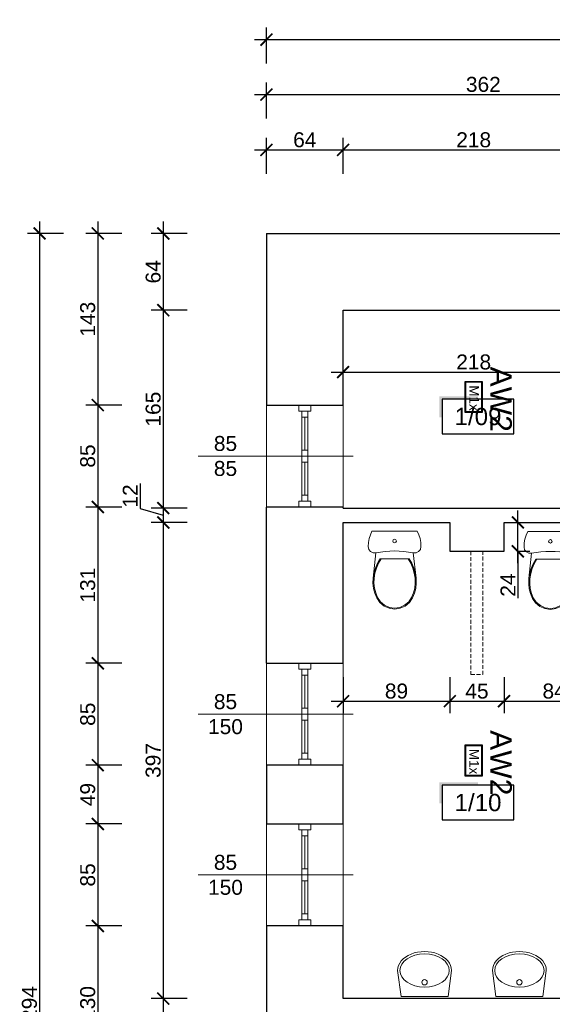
# Model space of a CAD drawing. Header units: millimetres. Extents: x 2709036 to 2756280, y 168165 to 192362.
# Tile 118 of 192: x 2718907 to 2719352, y 191352 to 192173. Entities that reach past the tile are written whole.
import ezdxf
from ezdxf.enums import TextEntityAlignment as Align

# ---------------------------------------------------------------- set-up
doc = ezdxf.new("R2010")
doc.units = ezdxf.units.MM
doc.header["$MEASUREMENT"] = 0
doc.set_wipeout_variables(frame=1)
doc.linetypes.add('HIDDEN2', pattern=[4.7625, 3.175, -1.5875])
doc.linetypes.add('Wipeout_Contour', pattern=[1000, 0, -1000])
doc.layers.add('6 - OPISY', color=7, linetype='Continuous')
doc.layers.add('Oświetlenie awaryjne', color=1, linetype='Continuous')
for name, color, linetype, lineweight in [('__MAZ_OPIS_STOLARKA', 7, 'Continuous', 0), ('__MAZ_SCHODY', 7, 'Continuous', 0), ('__MAZ_STOLARKA OKIENNA', 7, 'Continuous', 9), ('__MAZ_WYMIARY', 7, 'Continuous', 9), ('__MAZ_ŚCIANY ISTNIEJĄCE', 7, 'Continuous', 30), ('Meble i wyposażenie', 8, 'Continuous', 5)]:
    doc.layers.add(name, color=color, linetype=linetype, lineweight=lineweight)
doc.styles.add('Arial', font='arial.ttf')
doc.styles.add('Dimensions', font='arial.ttf')
doc.styles.add('Malanow_1_100', font='isocpeur.ttf')
doc.styles.get("Standard").update_dxf_attribs({"font": 'arial.ttf'})
doc.styles.add('styl1', font='arial.ttf')
doc.dimstyles.new('100', dxfattribs={"dimtxt": 10, "dimasz": 10, "dimexe": 18, "dimexo": 15, "dimgap": 9, "dimtad": 1, "dimdec": 1, "dimrnd": 0.5, "dimdsep": 46, "dimtxsty": 'Dimensions', "dimblk": 'ARCHTICK', "dimcen": 9, "dimdle": 10, "dimadec": 1, "dimazin": 2, "dimtfac": 1, "dimtdec": 4, "dimtofl": 0, "dimtmove": 2, "dimatfit": 3, "dimfxl": 1, "dimtolj": 1, "dimtzin": 0, "dimarcsym": 0})

# ---------------------------------------------------------------- blocks, each defined once
blk = doc.blocks.new('WC DP')
at = {"color": 0, "lineweight": -2, "ltscale": 14728.445072}
blk.add_wipeout([(-188.9, -40.9), (-202.4, -71.6), (-212.1, -103.8), (-218, -136.8), (-220, -170.4), (-214.9, -193.1), (-200.5, -211.4), (-179.6, -221.8), (-156.3, -222.3), (-117.6, -215.4), (-78.5, -210.5), (-39.3, -207.6), (0, -206.6), (39.3, -207.6), (78.5, -210.5), (117.6, -215.4), (156.3, -222.3), (179.6, -221.8), (200.5, -211.4), (214.9, -193.1), (220, -170.4), (218, -136.8), (212.1, -103.8), (202.4, -71.6), (188.9, -40.9)], dxfattribs=at).dxf.layer = 'Meble i wyposażenie'
at = {"layer": 'Meble i wyposażenie', "color": 0, "lineweight": -2}
for p, q in [((-202.4, -71.6), (-212.1, -103.8)), ((-188.9, -40.9), (-202.4, -71.6)), ((188.9, -40.9), (-188.9, -40.9)), ((202.4, -71.6), (188.9, -40.9)), ((212.1, -103.8), (202.4, -71.6)), ((-212.1, -103.8), (-218, -136.8)), ((218, -136.8), (212.1, -103.8))]:
    blk.add_line(p, q, dxfattribs=at)
blk.add_circle((0, -123.5), 15, dxfattribs=at)
at = {"color": 0, "lineweight": -2, "ltscale": 9083.641401}
blk.add_wipeout([(-122.1, -271.6), (122.1, -271.6), (143.3, -309.5), (160, -349.5), (171.9, -391.1), (179, -433.9), (156.3, -222.3), (117.6, -215.4), (78.5, -210.5), (39.3, -207.6), (0, -206.6), (-39.3, -207.6), (-78.5, -210.5), (-117.6, -215.4), (-156.3, -222.3), (-179, -433.9), (-171.9, -391.1), (-160, -349.5), (-143.3, -309.5)], dxfattribs=at).dxf.layer = 'Meble i wyposażenie'
at = {"layer": 'Meble i wyposażenie', "color": 0, "lineweight": -2}
for p, q in [((-218, -136.8), (-220, -170.4)), ((220, -170.4), (218, -136.8)), ((-220, -170.4), (-214.9, -193.1)), ((-214.9, -193.1), (-200.5, -211.4)), ((-200.5, -211.4), (-179.6, -221.8)), ((-179.6, -221.8), (-156.3, -222.3)), ((156.3, -222.3), (179.6, -221.8)), ((179.6, -221.8), (200.5, -211.4)), ((200.5, -211.4), (214.9, -193.1)), ((214.9, -193.1), (220, -170.4))]:
    blk.add_line(p, q, dxfattribs=at)
blk.add_ellipse((0, -988.7), major_axis=(785, 0), ratio=0.9963, start_param=1.370375, end_param=1.771221, dxfattribs=at)
at = {"color": 0, "lineweight": -2, "ltscale": 8188.801298}
blk.add_wipeout([(123.5, -636.5), (149.4, -598.7), (165.6, -559.3), (176, -518.3), (180.5, -476.2), (179, -433.9), (171.6, -389.9), (159, -347), (141.5, -306), (117.1, -263.7), (-117.1, -263.7), (-141.5, -306), (-159, -347), (-171.6, -389.9), (-179, -433.9), (-180.5, -476.2), (-176, -518.3), (-165.6, -559.3), (-149.4, -598.7), (-123.5, -636.5), (-88, -665.9), (-45.7, -684.5), (0, -690.9), (45.7, -684.5), (88, -665.9)], dxfattribs=at).dxf.layer = 'Meble i wyposażenie'
at = {"layer": 'Meble i wyposażenie', "color": 0, "lineweight": -2}
for p, q in [((-156.3, -222.3), (-179, -433.9)), ((179, -433.9), (156.3, -222.3)), ((-143.3, -309.5), (-160, -349.5)), ((-134.3, -309.5), (-151.5, -349.7)), ((-122.1, -271.6), (-143.3, -309.5)), ((-112.5, -271.6), (-134.3, -309.5)), ((122.1, -271.6), (-122.1, -271.6)), ((134.3, -309.5), (112.5, -271.6)), ((143.3, -309.5), (122.1, -271.6)), ((151.5, -349.7), (134.3, -309.5)), ((160, -349.5), (143.3, -309.5)), ((-171.9, -391.1), (-179, -433.9)), ((-160, -349.5), (-171.9, -391.1)), ((-163.8, -391.6), (-171, -434.7)), ((-151.5, -349.7), (-163.8, -391.6)), ((163.8, -391.6), (151.5, -349.7)), ((171.9, -391.1), (160, -349.5)), ((171, -434.7), (163.8, -391.6)), ((179, -433.9), (171.9, -391.1)), ((-179, -433.9), (-180.6, -476.2)), ((-180.6, -476.2), (-176.1, -518.3)), ((-171, -434.7), (-172.5, -475.9)), ((-172.5, -475.9), (-168.1, -516.9)), ((168.1, -516.9), (172.5, -475.9)), ((172.5, -475.9), (171, -434.7)), ((176.1, -518.3), (180.6, -476.2)), ((180.6, -476.2), (179, -433.9)), ((-176.1, -518.3), (-165.7, -559.3)), ((-168.1, -516.9), (-158, -556.8)), ((-165.7, -559.3), (-149.5, -598.5)), ((-158, -556.8), (-142.3, -594.9)), ((142.3, -594.9), (158, -556.8)), ((149.5, -598.5), (165.7, -559.3)), ((158, -556.8), (168.1, -516.9)), ((165.7, -559.3), (176.1, -518.3)), ((-149.5, -598.5), (-123.5, -636.5)), ((-142.3, -594.9), (-117.5, -631.1)), ((-123.5, -636.5), (-88, -665.9)), ((-117.5, -631.1), (-83.7, -659.1)), ((83.7, -659.1), (117.5, -631.1)), ((88, -665.9), (123.5, -636.5)), ((117.5, -631.1), (142.3, -594.9)), ((123.5, -636.5), (149.5, -598.5)), ((-88, -665.9), (-45.7, -684.5)), ((-83.7, -659.1), (-43.5, -676.8)), ((-45.7, -684.5), (0, -690.9)), ((-43.5, -676.8), (0, -682.8)), ((0, -682.8), (43.5, -676.8)), ((0, -690.9), (45.7, -684.5)), ((43.5, -676.8), (83.7, -659.1)), ((45.7, -684.5), (88, -665.9))]:
    blk.add_line(p, q, dxfattribs=at)
blk = doc.blocks.new('*U5')
at = {"color": 0, "linetype": 'Wipeout_Contour', "lineweight": -2, "ltscale": 7389.409666}
blk.add_wipeout([(-228.2, -234.4), (-227.7, -234.4), (-225.7, -255.6), (-220, -276), (-210.6, -294.8), (-188.8, -323.2), (-161.9, -346.1), (-111.8, -371.5), (-58.3, -387.1), (-3, -392.4), (52.4, -387.1), (105.9, -371.5), (155.9, -346.1), (182.9, -323.2), (204.7, -294.8), (214, -276), (219.8, -255.6), (221.8, -234.4), (193.5, -17.4), (-199.4, -17.4)], dxfattribs=at).dxf.layer = 'Meble i wyposażenie'
at = {"layer": 'Meble i wyposażenie', "color": 0, "linetype": 'Continuous', "lineweight": -2}
for p, q in [((-199.4, -17.2), (-228.2, -234.2)), ((193.5, -17.2), (-199.4, -17.2)), ((-199.2, -17.5), (-199.4, -17.5)), ((193.5, -17.5), (193.3, -17.5)), ((221.8, -234.2), (193.5, -17.2))]:
    blk.add_line(p, q, dxfattribs=at)
blk.add_circle((-3, -135.7), 22.5, dxfattribs=at)
blk.add_ellipse((-3, -234.2), major_axis=(-206, 0), ratio=0.671, dxfattribs=at)
blk.add_ellipse((-3, -234.2), major_axis=(-224.7, 0), ratio=0.702956, start_param=0, end_param=3.141593, dxfattribs=at)
blk = doc.blocks.new('*U9')
at = {"ltscale": 10}
blk.add_hatch(color=256, dxfattribs=at).paths.add_polyline_path([(0, 26), (-25, 26), (-27, 26), (-27, 11.46), (-25, 11.46), (-25, 24), (0, 24)])
blk.add_lwpolyline([(-25, 0), (25, 0), (25, 24), (-25, 24)], close=True, dxfattribs=at)
at = {"layer": '6 - OPISY'}
for tag, p in [('NRPOM', (0, 6)), ('WYSPOM', (3.39, -15.66))]:
    blk.add_attdef(tag, text='', height=12, dxfattribs=at).set_placement(p, align=Align.CENTER)
blk = doc.blocks.new('_ArchTick')
at = {"color": 0, "linetype": 'ByBlock', "const_width": 0.15}
blk.add_lwpolyline([(-0.5, -0.5), (0.5, 0.5)], dxfattribs=at)
blk = doc.blocks.new('*D1076')
at = {"layer": '__MAZ_WYMIARY', "color": 0, "lineweight": -2}
for p, q in [((2719113.3, 192136.74), (2719113.3, 192166.74)), ((2721912.3, 192136.74), (2721912.3, 192166.74)), ((2719103.3, 192156.74), (2721922.3, 192156.74))]:
    blk.add_line(p, q, dxfattribs=at)
at = {"layer": 'Defpoints', "color": 0, "lineweight": 30}
for p in [(2721912.3, 192156.74), (2719113.3, 191995.08), (2721912.3, 191995.08)]:
    blk.add_point(p, dxfattribs=at)
at = {"layer": '__MAZ_WYMIARY', "color": 0, "lineweight": -2, "xscale": 10, "yscale": 10, "zscale": 10, "rotation": 180}
blk.add_blockref('_ArchTick', (2719113.3, 192156.74), dxfattribs=at)
at = {"layer": '__MAZ_WYMIARY', "color": 0, "lineweight": -2, "xscale": 10, "yscale": 10, "zscale": 10}
blk.add_blockref('_ArchTick', (2721912.3, 192156.74), dxfattribs=at)
at = {"layer": '__MAZ_WYMIARY', "color": 0, "lineweight": 5, "insert": (2720512.8, 192165.13), "char_height": 12.5, "attachment_point": 5, "style": 'Arial'}
blk.add_mtext('\\A1;2799', dxfattribs=at)
blk = doc.blocks.new('*D1077')
at = {"layer": '__MAZ_WYMIARY', "color": 0, "lineweight": -2}
for p, q in [((2718923.83, 192005.08), (2718923.83, 190691.08)), ((2718943.83, 191995.08), (2718913.83, 191995.08)), ((2718943.83, 190701.08), (2718913.83, 190701.08))]:
    blk.add_line(p, q, dxfattribs=at)
at = {"layer": 'Defpoints', "color": 0, "lineweight": 30}
for p in [(2719113.3, 191995.08), (2718923.83, 190701.08), (2719113.3, 190701.08)]:
    blk.add_point(p, dxfattribs=at)
at = {"layer": '__MAZ_WYMIARY', "color": 0, "lineweight": -2, "xscale": 10, "yscale": 10, "zscale": 10}
for p, rotation in [((2718923.83, 191995.08), 90), ((2718923.83, 190701.08), 270)]:
    blk.add_blockref('_ArchTick', p, dxfattribs=dict(at, rotation=rotation))
at = {"layer": '__MAZ_WYMIARY', "color": 0, "lineweight": 5, "insert": (2718915.44, 191348.08), "char_height": 12.5, "attachment_point": 5, "rotation": 90, "style": 'Arial'}
blk.add_mtext('\\A1;1294', dxfattribs=at)
blk = doc.blocks.new('*D1078')
at = {"layer": '__MAZ_WYMIARY', "color": 0, "lineweight": -2}
for p, q in [((2719113.3, 192044.75), (2719113.3, 192074.75)), ((2719177.3, 192044.75), (2719177.3, 192074.75)), ((2719103.3, 192064.75), (2719187.3, 192064.75))]:
    blk.add_line(p, q, dxfattribs=at)
at = {"layer": 'Defpoints', "color": 0, "lineweight": 30}
for p in [(2719177.3, 192064.75), (2719113.3, 191995.08), (2719177.3, 191931.08)]:
    blk.add_point(p, dxfattribs=at)
at = {"layer": '__MAZ_WYMIARY', "color": 0, "lineweight": -2, "xscale": 10, "yscale": 10, "zscale": 10, "rotation": 180}
blk.add_blockref('_ArchTick', (2719113.3, 192064.75), dxfattribs=at)
at = {"layer": '__MAZ_WYMIARY', "color": 0, "lineweight": -2, "xscale": 10, "yscale": 10, "zscale": 10}
blk.add_blockref('_ArchTick', (2719177.3, 192064.75), dxfattribs=at)
at = {"layer": '__MAZ_WYMIARY', "color": 0, "lineweight": 5, "insert": (2719145.3, 192073.13), "char_height": 12.5, "attachment_point": 5, "style": 'Arial'}
blk.add_mtext('\\A1;64', dxfattribs=at)
blk = doc.blocks.new('*D1079')
at = {"layer": '__MAZ_WYMIARY', "color": 0, "lineweight": -2}
for p, q in [((2719177.3, 192044.75), (2719177.3, 192074.75)), ((2719395.3, 192044.75), (2719395.3, 192074.75)), ((2719167.3, 192064.75), (2719405.3, 192064.75))]:
    blk.add_line(p, q, dxfattribs=at)
at = {"layer": 'Defpoints', "color": 0, "lineweight": 30}
for p in [(2719395.3, 192064.75), (2719177.3, 191931.08), (2719395.3, 191887.39)]:
    blk.add_point(p, dxfattribs=at)
at = {"layer": '__MAZ_WYMIARY', "color": 0, "lineweight": -2, "xscale": 10, "yscale": 10, "zscale": 10, "rotation": 180}
blk.add_blockref('_ArchTick', (2719177.3, 192064.75), dxfattribs=at)
at = {"layer": '__MAZ_WYMIARY', "color": 0, "lineweight": -2, "xscale": 10, "yscale": 10, "zscale": 10}
blk.add_blockref('_ArchTick', (2719395.3, 192064.75), dxfattribs=at)
at = {"layer": '__MAZ_WYMIARY', "color": 0, "lineweight": 5, "insert": (2719286.3, 192073.13), "char_height": 12.5, "attachment_point": 5, "style": 'Arial'}
blk.add_mtext('\\A1;218', dxfattribs=at)
blk = doc.blocks.new('*D1087')
at = {"layer": '__MAZ_WYMIARY', "color": 0, "lineweight": -2}
for p, q in [((2719027.13, 192005.08), (2719027.13, 191921.08)), ((2719047.13, 191995.08), (2719017.13, 191995.08)), ((2719047.13, 191931.08), (2719017.13, 191931.08))]:
    blk.add_line(p, q, dxfattribs=at)
at = {"layer": 'Defpoints', "color": 0, "lineweight": 30}
for p in [(2719113.3, 191995.08), (2719027.13, 191931.08), (2719177.3, 191931.08)]:
    blk.add_point(p, dxfattribs=at)
at = {"layer": '__MAZ_WYMIARY', "color": 0, "lineweight": -2, "xscale": 10, "yscale": 10, "zscale": 10}
for p, rotation in [((2719027.13, 191995.08), 90), ((2719027.13, 191931.08), 270)]:
    blk.add_blockref('_ArchTick', p, dxfattribs=dict(at, rotation=rotation))
at = {"layer": '__MAZ_WYMIARY', "color": 0, "lineweight": 5, "insert": (2719018.75, 191963.08), "char_height": 12.5, "attachment_point": 5, "rotation": 90, "style": 'Arial'}
blk.add_mtext('\\A1;64', dxfattribs=at)
blk = doc.blocks.new('*D1088')
at = {"layer": '__MAZ_WYMIARY', "color": 0, "lineweight": -2}
for p, q in [((2719027.13, 191941.08), (2719027.13, 191756.08)), ((2719047.13, 191931.08), (2719017.13, 191931.08)), ((2719047.13, 191766.08), (2719017.13, 191766.08))]:
    blk.add_line(p, q, dxfattribs=at)
at = {"layer": 'Defpoints', "color": 0, "lineweight": 30}
for p in [(2719177.3, 191931.08), (2719027.13, 191766.08), (2719191.13, 191766.08)]:
    blk.add_point(p, dxfattribs=at)
at = {"layer": '__MAZ_WYMIARY', "color": 0, "lineweight": -2, "xscale": 10, "yscale": 10, "zscale": 10}
for p, rotation in [((2719027.13, 191931.08), 90), ((2719027.13, 191766.08), 270)]:
    blk.add_blockref('_ArchTick', p, dxfattribs=dict(at, rotation=rotation))
at = {"layer": '__MAZ_WYMIARY', "color": 0, "lineweight": 5, "insert": (2719018.75, 191848.58), "char_height": 12.5, "attachment_point": 5, "rotation": 90, "style": 'Arial'}
blk.add_mtext('\\A1;165', dxfattribs=at)
blk = doc.blocks.new('*D1089')
at = {"layer": '__MAZ_WYMIARY', "color": 0, "lineweight": -2}
for p, q in [((2719007.85, 191786.46), (2719007.85, 191765.86)), ((2719027.13, 191776.08), (2719027.13, 191744.08)), ((2719007.85, 191765.86), (2719027.13, 191760.08)), ((2719047.13, 191766.08), (2719017.13, 191766.08)), ((2719047.13, 191754.08), (2719017.13, 191754.08))]:
    blk.add_line(p, q, dxfattribs=at)
at = {"layer": 'Defpoints', "color": 0, "lineweight": 30}
for p in [(2719191.13, 191766.08), (2719027.13, 191754.08), (2719192.65, 191754.08)]:
    blk.add_point(p, dxfattribs=at)
at = {"layer": '__MAZ_WYMIARY', "color": 0, "lineweight": -2, "xscale": 10, "yscale": 10, "zscale": 10}
for p, rotation in [((2719027.13, 191766.08), 90), ((2719027.13, 191754.08), 270)]:
    blk.add_blockref('_ArchTick', p, dxfattribs=dict(at, rotation=rotation))
at = {"layer": '__MAZ_WYMIARY', "color": 0, "lineweight": 5, "insert": (2718999.58, 191776.16), "char_height": 12.5, "attachment_point": 5, "rotation": 90, "style": 'Arial'}
blk.add_mtext('\\A1;12', dxfattribs=at)
blk = doc.blocks.new('*D1090')
at = {"layer": '__MAZ_WYMIARY', "color": 0, "lineweight": -2}
for p, q in [((2719027.13, 191764.08), (2719027.13, 191347.08)), ((2719047.13, 191754.08), (2719017.13, 191754.08)), ((2719047.13, 191357.08), (2719017.13, 191357.08))]:
    blk.add_line(p, q, dxfattribs=at)
at = {"layer": 'Defpoints', "color": 0, "lineweight": 30}
for p in [(2719192.65, 191754.08), (2719027.13, 191357.08), (2719193.88, 191357.08)]:
    blk.add_point(p, dxfattribs=at)
at = {"layer": '__MAZ_WYMIARY', "color": 0, "lineweight": -2, "xscale": 10, "yscale": 10, "zscale": 10}
for p, rotation in [((2719027.13, 191754.08), 90), ((2719027.13, 191357.08), 270)]:
    blk.add_blockref('_ArchTick', p, dxfattribs=dict(at, rotation=rotation))
at = {"layer": '__MAZ_WYMIARY', "color": 0, "lineweight": 5, "insert": (2719018.74, 191555.58), "char_height": 12.5, "attachment_point": 5, "rotation": 90, "style": 'Arial'}
blk.add_mtext('\\A1;397', dxfattribs=at)
blk = doc.blocks.new('*D1091')
at = {"layer": '__MAZ_WYMIARY', "color": 0, "lineweight": -2}
for p, q in [((2719027.13, 191367.08), (2719027.13, 191304.08)), ((2719047.13, 191357.08), (2719017.13, 191357.08)), ((2719047.13, 191314.08), (2719017.13, 191314.08))]:
    blk.add_line(p, q, dxfattribs=at)
at = {"layer": 'Defpoints', "color": 0, "lineweight": 30}
for p in [(2719193.88, 191357.08), (2719027.13, 191314.08), (2719193.12, 191314.08)]:
    blk.add_point(p, dxfattribs=at)
at = {"layer": '__MAZ_WYMIARY', "color": 0, "lineweight": -2, "xscale": 10, "yscale": 10, "zscale": 10}
for p, rotation in [((2719027.13, 191357.08), 90), ((2719027.13, 191314.08), 270)]:
    blk.add_blockref('_ArchTick', p, dxfattribs=dict(at, rotation=rotation))
at = {"layer": '__MAZ_WYMIARY', "color": 0, "lineweight": 5, "insert": (2719018.74, 191335.58), "char_height": 12.5, "attachment_point": 5, "rotation": 90, "style": 'Arial'}
blk.add_mtext('\\A1;43', dxfattribs=at)
blk = doc.blocks.new('*D1094')
at = {"layer": '__MAZ_WYMIARY', "color": 0, "lineweight": -2}
for p, q in [((2718972.48, 192005.08), (2718972.48, 191841.95)), ((2718992.48, 191995.08), (2718962.48, 191995.08)), ((2718992.48, 191851.95), (2718962.48, 191851.95))]:
    blk.add_line(p, q, dxfattribs=at)
at = {"layer": 'Defpoints', "color": 0, "lineweight": 30}
for p in [(2719113.3, 191995.08), (2718972.48, 191851.95), (2719113.3, 191851.95)]:
    blk.add_point(p, dxfattribs=at)
at = {"layer": '__MAZ_WYMIARY', "color": 0, "lineweight": -2, "xscale": 10, "yscale": 10, "zscale": 10}
for p, rotation in [((2718972.48, 191995.08), 90), ((2718972.48, 191851.95), 270)]:
    blk.add_blockref('_ArchTick', p, dxfattribs=dict(at, rotation=rotation))
at = {"layer": '__MAZ_WYMIARY', "color": 0, "lineweight": 5, "insert": (2718964.09, 191923.51), "char_height": 12.5, "attachment_point": 5, "rotation": 90, "style": 'Arial'}
blk.add_mtext('\\A1;143', dxfattribs=at)
blk = doc.blocks.new('*D1095')
at = {"layer": '__MAZ_WYMIARY', "color": 0, "lineweight": -2}
for p, q in [((2718972.48, 191861.95), (2718972.48, 191756.95)), ((2718992.48, 191851.95), (2718962.48, 191851.95)), ((2718992.48, 191766.95), (2718962.48, 191766.95))]:
    blk.add_line(p, q, dxfattribs=at)
at = {"layer": 'Defpoints', "color": 0, "lineweight": 30}
for p in [(2719113.3, 191851.95), (2718972.48, 191766.95), (2719113.3, 191766.95)]:
    blk.add_point(p, dxfattribs=at)
at = {"layer": '__MAZ_WYMIARY', "color": 0, "lineweight": -2, "xscale": 10, "yscale": 10, "zscale": 10}
for p, rotation in [((2718972.48, 191851.95), 90), ((2718972.48, 191766.95), 270)]:
    blk.add_blockref('_ArchTick', p, dxfattribs=dict(at, rotation=rotation))
at = {"layer": '__MAZ_WYMIARY', "color": 0, "lineweight": 5, "insert": (2718964.1, 191809.45), "char_height": 12.5, "attachment_point": 5, "rotation": 90, "style": 'Arial'}
blk.add_mtext('\\A1;85', dxfattribs=at)
blk = doc.blocks.new('*D1096')
at = {"layer": '__MAZ_WYMIARY', "color": 0, "lineweight": -2}
for p, q in [((2718972.48, 191776.95), (2718972.48, 191626.66)), ((2718992.48, 191766.95), (2718962.48, 191766.95)), ((2718992.48, 191636.66), (2718962.48, 191636.66))]:
    blk.add_line(p, q, dxfattribs=at)
at = {"layer": 'Defpoints', "color": 0, "lineweight": 30}
for p in [(2719113.3, 191766.95), (2718972.48, 191636.66), (2719113.3, 191636.66)]:
    blk.add_point(p, dxfattribs=at)
at = {"layer": '__MAZ_WYMIARY', "color": 0, "lineweight": -2, "xscale": 10, "yscale": 10, "zscale": 10}
for p, rotation in [((2718972.48, 191766.95), 90), ((2718972.48, 191636.66), 270)]:
    blk.add_blockref('_ArchTick', p, dxfattribs=dict(at, rotation=rotation))
at = {"layer": '__MAZ_WYMIARY', "color": 0, "lineweight": 5, "insert": (2718964.09, 191701.8), "char_height": 12.5, "attachment_point": 5, "rotation": 90, "style": 'Arial'}
blk.add_mtext('\\A1;131', dxfattribs=at)
blk = doc.blocks.new('*D1097')
at = {"layer": '__MAZ_WYMIARY', "color": 0, "lineweight": -2}
for p, q in [((2718972.48, 191646.66), (2718972.48, 191541.66)), ((2718992.48, 191636.66), (2718962.48, 191636.66)), ((2718992.48, 191551.66), (2718962.48, 191551.66))]:
    blk.add_line(p, q, dxfattribs=at)
at = {"layer": 'Defpoints', "color": 0, "lineweight": 30}
for p in [(2719113.3, 191636.66), (2718972.48, 191551.66), (2719113.3, 191551.66)]:
    blk.add_point(p, dxfattribs=at)
at = {"layer": '__MAZ_WYMIARY', "color": 0, "lineweight": -2, "xscale": 10, "yscale": 10, "zscale": 10}
for p, rotation in [((2718972.48, 191636.66), 90), ((2718972.48, 191551.66), 270)]:
    blk.add_blockref('_ArchTick', p, dxfattribs=dict(at, rotation=rotation))
at = {"layer": '__MAZ_WYMIARY', "color": 0, "lineweight": 5, "insert": (2718964.1, 191594.16), "char_height": 12.5, "attachment_point": 5, "rotation": 90, "style": 'Arial'}
blk.add_mtext('\\A1;85', dxfattribs=at)
blk = doc.blocks.new('*D1098')
at = {"layer": '__MAZ_WYMIARY', "color": 0, "lineweight": -2}
for p, q in [((2718972.48, 191561.66), (2718972.48, 191492.67)), ((2718992.48, 191551.66), (2718962.48, 191551.66)), ((2718992.48, 191502.67), (2718962.48, 191502.67))]:
    blk.add_line(p, q, dxfattribs=at)
at = {"layer": 'Defpoints', "color": 0, "lineweight": 30}
for p in [(2719113.24, 191551.66), (2718972.48, 191502.67), (2719113.24, 191502.67)]:
    blk.add_point(p, dxfattribs=at)
at = {"layer": '__MAZ_WYMIARY', "color": 0, "lineweight": -2, "xscale": 10, "yscale": 10, "zscale": 10}
for p, rotation in [((2718972.48, 191551.66), 90), ((2718972.48, 191502.67), 270)]:
    blk.add_blockref('_ArchTick', p, dxfattribs=dict(at, rotation=rotation))
at = {"layer": '__MAZ_WYMIARY', "color": 0, "lineweight": 5, "insert": (2718964.1, 191527.17), "char_height": 12.5, "attachment_point": 5, "rotation": 90, "style": 'Arial'}
blk.add_mtext('\\A1;49', dxfattribs=at)
blk = doc.blocks.new('*D1099')
at = {"layer": '__MAZ_WYMIARY', "color": 0, "lineweight": -2}
for p, q in [((2718972.48, 191512.67), (2718972.48, 191407.67)), ((2718992.48, 191502.67), (2718962.48, 191502.67)), ((2718992.48, 191417.67), (2718962.48, 191417.67))]:
    blk.add_line(p, q, dxfattribs=at)
at = {"layer": 'Defpoints', "color": 0, "lineweight": 30}
for p in [(2719113.18, 191502.67), (2718972.48, 191417.67), (2719113.3, 191417.67)]:
    blk.add_point(p, dxfattribs=at)
at = {"layer": '__MAZ_WYMIARY', "color": 0, "lineweight": -2, "xscale": 10, "yscale": 10, "zscale": 10}
for p, rotation in [((2718972.48, 191502.67), 90), ((2718972.48, 191417.67), 270)]:
    blk.add_blockref('_ArchTick', p, dxfattribs=dict(at, rotation=rotation))
at = {"layer": '__MAZ_WYMIARY', "color": 0, "lineweight": 5, "insert": (2718964.1, 191460.17), "char_height": 12.5, "attachment_point": 5, "rotation": 90, "style": 'Arial'}
blk.add_mtext('\\A1;85', dxfattribs=at)
blk = doc.blocks.new('*D1100')
at = {"layer": '__MAZ_WYMIARY', "color": 0, "lineweight": -2}
for p, q in [((2718972.48, 191427.67), (2718972.48, 191278.2)), ((2718992.48, 191417.67), (2718962.48, 191417.67)), ((2718992.48, 191288.2), (2718962.48, 191288.2))]:
    blk.add_line(p, q, dxfattribs=at)
at = {"layer": 'Defpoints', "color": 0, "lineweight": 30}
for p in [(2719113.24, 191417.67), (2718972.48, 191288.2), (2719113.3, 191288.2)]:
    blk.add_point(p, dxfattribs=at)
at = {"layer": '__MAZ_WYMIARY', "color": 0, "lineweight": -2, "xscale": 10, "yscale": 10, "zscale": 10}
for p, rotation in [((2718972.48, 191417.67), 90), ((2718972.48, 191288.2), 270)]:
    blk.add_blockref('_ArchTick', p, dxfattribs=dict(at, rotation=rotation))
at = {"layer": '__MAZ_WYMIARY', "color": 0, "lineweight": 5, "insert": (2718964.09, 191352.94), "char_height": 12.5, "attachment_point": 5, "rotation": 90, "style": 'Arial'}
blk.add_mtext('\\A1;130', dxfattribs=at)
blk = doc.blocks.new('*D1105')
at = {"layer": '__MAZ_WYMIARY', "color": 0, "lineweight": -2}
for p, q in [((2719113.3, 192090.92), (2719113.3, 192120.92)), ((2719475.42, 192090.92), (2719475.42, 192120.92)), ((2719103.3, 192110.92), (2719485.42, 192110.92))]:
    blk.add_line(p, q, dxfattribs=at)
at = {"layer": 'Defpoints', "color": 0, "lineweight": 30}
for p in [(2719475.42, 192110.92), (2719113.3, 191995.08), (2719475.42, 191995.08)]:
    blk.add_point(p, dxfattribs=at)
at = {"layer": '__MAZ_WYMIARY', "color": 0, "lineweight": -2, "xscale": 10, "yscale": 10, "zscale": 10, "rotation": 180}
blk.add_blockref('_ArchTick', (2719113.3, 192110.92), dxfattribs=at)
at = {"layer": '__MAZ_WYMIARY', "color": 0, "lineweight": -2, "xscale": 10, "yscale": 10, "zscale": 10}
blk.add_blockref('_ArchTick', (2719475.42, 192110.92), dxfattribs=at)
at = {"layer": '__MAZ_WYMIARY', "color": 0, "lineweight": 5, "insert": (2719294.36, 192119.31), "char_height": 12.5, "attachment_point": 5, "style": 'Arial'}
blk.add_mtext('\\A1;362', dxfattribs=at)
blk = doc.blocks.new('*D1157')
at = {"layer": '__MAZ_WYMIARY', "color": 0, "lineweight": -2}
for p, q in [((2719177.3, 191859.45), (2719177.3, 191889.45)), ((2719395.3, 191859.45), (2719395.3, 191889.45)), ((2719167.3, 191879.45), (2719405.3, 191879.45))]:
    blk.add_line(p, q, dxfattribs=at)
at = {"layer": 'Defpoints', "color": 0, "lineweight": 30}
for p in [(2719395.3, 191879.45), (2719177.3, 191780.78), (2719395.3, 191771.08)]:
    blk.add_point(p, dxfattribs=at)
at = {"layer": '__MAZ_WYMIARY', "color": 0, "lineweight": -2, "xscale": 10, "yscale": 10, "zscale": 10, "rotation": 180}
blk.add_blockref('_ArchTick', (2719177.3, 191879.45), dxfattribs=at)
at = {"layer": '__MAZ_WYMIARY', "color": 0, "lineweight": -2, "xscale": 10, "yscale": 10, "zscale": 10}
blk.add_blockref('_ArchTick', (2719395.3, 191879.45), dxfattribs=at)
at = {"layer": '__MAZ_WYMIARY', "color": 0, "lineweight": 5, "insert": (2719286.3, 191887.83), "char_height": 12.5, "attachment_point": 5, "style": 'Arial'}
blk.add_mtext('\\A1;218', dxfattribs=at)
blk = doc.blocks.new('*D1214')
at = {"layer": '__MAZ_WYMIARY', "color": 0, "lineweight": -2}
for p, q in [((2719323.2, 191720.01), (2719323.2, 191764.08)), ((2719323.2, 191754.08), (2719333.2, 191754.08)), ((2719323.2, 191730.01), (2719333.2, 191730.01)), ((2719323.2, 191730.01), (2719323.2, 191690.84))]:
    blk.add_line(p, q, dxfattribs=at)
at = {"layer": 'Defpoints', "color": 0, "lineweight": 30}
for p in [(2719311.62, 191754.08), (2719323.2, 191754.08), (2719311.62, 191730.01)]:
    blk.add_point(p, dxfattribs=at)
at = {"layer": '__MAZ_WYMIARY', "color": 0, "lineweight": -2, "xscale": 10, "yscale": 10, "zscale": 10}
for p, rotation in [((2719323.2, 191754.08), 90), ((2719323.2, 191730.01), 270)]:
    blk.add_blockref('_ArchTick', p, dxfattribs=dict(at, rotation=rotation))
at = {"layer": '__MAZ_WYMIARY', "color": 0, "lineweight": 5, "insert": (2719314.93, 191701.87), "char_height": 12.5, "attachment_point": 5, "rotation": 90, "style": 'Arial'}
blk.add_mtext('\\A1;24', dxfattribs=at)
blk = doc.blocks.new('*D1215')
at = {"layer": '__MAZ_WYMIARY', "color": 0, "lineweight": -2}
for p, q in [((2719177.3, 191625.04), (2719177.3, 191595.04)), ((2719266.4, 191625.04), (2719266.4, 191595.04)), ((2719167.3, 191605.04), (2719276.4, 191605.04))]:
    blk.add_line(p, q, dxfattribs=at)
at = {"layer": 'Defpoints', "color": 0, "lineweight": 30}
for p in [(2719177.3, 191754.08), (2719266.4, 191754.08), (2719266.4, 191605.04)]:
    blk.add_point(p, dxfattribs=at)
at = {"layer": '__MAZ_WYMIARY', "color": 0, "lineweight": -2, "xscale": 10, "yscale": 10, "zscale": 10, "rotation": 180}
blk.add_blockref('_ArchTick', (2719177.3, 191605.04), dxfattribs=at)
at = {"layer": '__MAZ_WYMIARY', "color": 0, "lineweight": -2, "xscale": 10, "yscale": 10, "zscale": 10}
blk.add_blockref('_ArchTick', (2719266.4, 191605.04), dxfattribs=at)
at = {"layer": '__MAZ_WYMIARY', "color": 0, "lineweight": 5, "insert": (2719221.85, 191613.42), "char_height": 12.5, "attachment_point": 5, "style": 'Arial'}
blk.add_mtext('\\A1;89', dxfattribs=at)
blk = doc.blocks.new('*D1216')
at = {"layer": '__MAZ_WYMIARY', "color": 0, "lineweight": -2}
for p, q in [((2719266.4, 191625.04), (2719266.4, 191595.04)), ((2719311.62, 191625.04), (2719311.62, 191595.04)), ((2719256.4, 191605.04), (2719321.62, 191605.04))]:
    blk.add_line(p, q, dxfattribs=at)
at = {"layer": 'Defpoints', "color": 0, "lineweight": 30}
for p in [(2719266.4, 191730.01), (2719311.62, 191730.01), (2719311.62, 191605.04)]:
    blk.add_point(p, dxfattribs=at)
at = {"layer": '__MAZ_WYMIARY', "color": 0, "lineweight": -2, "xscale": 10, "yscale": 10, "zscale": 10, "rotation": 180}
blk.add_blockref('_ArchTick', (2719266.4, 191605.04), dxfattribs=at)
at = {"layer": '__MAZ_WYMIARY', "color": 0, "lineweight": -2, "xscale": 10, "yscale": 10, "zscale": 10}
blk.add_blockref('_ArchTick', (2719311.62, 191605.04), dxfattribs=at)
at = {"layer": '__MAZ_WYMIARY', "color": 0, "lineweight": 5, "insert": (2719289.01, 191613.39), "char_height": 12.5, "attachment_point": 5, "style": 'Arial'}
blk.add_mtext('\\A1;45', dxfattribs=at)
blk = doc.blocks.new('*D1217')
at = {"layer": '__MAZ_WYMIARY', "color": 0, "lineweight": -2}
for p, q in [((2719311.62, 191625.04), (2719311.62, 191595.04)), ((2719395.3, 191625.04), (2719395.3, 191595.04)), ((2719301.62, 191605.04), (2719405.3, 191605.04))]:
    blk.add_line(p, q, dxfattribs=at)
at = {"layer": 'Defpoints', "color": 0, "lineweight": 30}
for p in [(2719311.62, 191754.08), (2719395.3, 191754.08), (2719395.3, 191605.04)]:
    blk.add_point(p, dxfattribs=at)
at = {"layer": '__MAZ_WYMIARY', "color": 0, "lineweight": -2, "xscale": 10, "yscale": 10, "zscale": 10, "rotation": 180}
blk.add_blockref('_ArchTick', (2719311.62, 191605.04), dxfattribs=at)
at = {"layer": '__MAZ_WYMIARY', "color": 0, "lineweight": -2, "xscale": 10, "yscale": 10, "zscale": 10}
blk.add_blockref('_ArchTick', (2719395.3, 191605.04), dxfattribs=at)
at = {"layer": '__MAZ_WYMIARY', "color": 0, "lineweight": 5, "insert": (2719353.46, 191613.42), "char_height": 12.5, "attachment_point": 5, "style": 'Arial'}
blk.add_mtext('\\A1;84', dxfattribs=at)
blk = doc.blocks.new('*U720')
at = {"layer": 'Oświetlenie awaryjne'}
h = blk.add_hatch(color=256, dxfattribs=at)
h.paths.add_polyline_path([(-13, 7), (13, 7), (13, -7), (-13, -7)])
h.paths.add_polyline_path([(-12.5, 6.5), (12.5, 6.5), (12.5, -6.5), (-12.5, -6.5)], flags=16)
at = {"layer": 'Oświetlenie awaryjne', "linetype": 'ByBlock'}
for p, q in [((-12.5, 6.5), (12.5, 6.5)), ((-12.5, -6.5), (-12.5, 6.5)), ((12.5, 6.5), (12.5, -6.5)), ((12.5, -6.5), (-12.5, -6.5))]:
    blk.add_line(p, q, dxfattribs=at)
blk.add_lwpolyline([(-13, 7), (13, 7), (13, -7), (-13, -7)], close=True, dxfattribs=at)
at = {"layer": 'Oświetlenie awaryjne', "attachment_point": 1, "style": 'Malanow_1_100'}
for s, insert, char_height in [('{\\fArial|b0|i0|c238|p34;AW2}', (-25.34, 31.85), 18), ('{\\fArial|b0|i0|c238|p34;M1x}', (-9.68, 4.41), 8)]:
    blk.add_mtext_dynamic_manual_height_columns(s, width=42.9792, gutter_width=669.53, heights=[0], dxfattribs=dict(at, insert=insert, char_height=char_height))

msp = doc.modelspace()

# ---------------------------------------------------------------- linework, layer by layer
at = {"layer": '__MAZ_OPIS_STOLARKA', "color": 252}
for points in [[(2719056.37, 191809.45), (2719185.69, 191809.45)], [(2719056.37, 191594.16), (2719185.69, 191594.16)], [(2719056.37, 191460.17), (2719185.69, 191460.17)]]:
    msp.add_lwpolyline(points, dxfattribs=at)
at = {"layer": '__MAZ_SCHODY', "color": 252, "linetype": 'HIDDEN2', "lineweight": 5}
for p, q in [((2719113.3, 191851.95), (2719113.3, 191766.95)), ((2719177.3, 191766.95), (2719177.3, 191851.95)), ((2719284.01, 191730.01), (2719284.01, 191627.16)), ((2719294.01, 191627.16), (2719294.01, 191730.01)), ((2719113.3, 191636.66), (2719113.3, 191551.66)), ((2719177.3, 191551.66), (2719177.3, 191636.66)), ((2719284.01, 191627.16), (2719294.01, 191627.16)), ((2719113.3, 191502.67), (2719113.3, 191417.67)), ((2719177.3, 191417.67), (2719177.3, 191502.67))]:
    msp.add_line(p, q, dxfattribs=at)
at = {"layer": '__MAZ_STOLARKA OKIENNA', "color": 252, "linetype": 'Continuous'}
for p, q in [((2719113.3, 191851.95), (2719113.3, 191766.95)), ((2719177.3, 191851.95), (2719177.3, 191766.95)), ((2719142.8, 191841.95), (2719147.8, 191841.95)), ((2719145.3, 191841.95), (2719145.3, 191814.45)), ((2719142.8, 191814.45), (2719147.8, 191814.45)), ((2719142.8, 191804.45), (2719147.8, 191804.45)), ((2719145.3, 191776.95), (2719145.3, 191804.45)), ((2719142.8, 191776.95), (2719147.8, 191776.95)), ((2719113.3, 191636.66), (2719113.3, 191551.66)), ((2719177.3, 191636.66), (2719177.3, 191551.66)), ((2719142.8, 191626.66), (2719147.8, 191626.66)), ((2719145.3, 191626.66), (2719145.3, 191599.16)), ((2719142.8, 191599.16), (2719147.8, 191599.16)), ((2719142.8, 191589.16), (2719147.8, 191589.16)), ((2719145.3, 191561.66), (2719145.3, 191589.16)), ((2719142.8, 191561.66), (2719147.8, 191561.66)), ((2719113.3, 191502.67), (2719113.3, 191417.67)), ((2719177.3, 191502.67), (2719177.3, 191417.67)), ((2719142.8, 191492.67), (2719147.8, 191492.67)), ((2719145.3, 191492.67), (2719145.3, 191465.17)), ((2719142.8, 191465.17), (2719147.8, 191465.17)), ((2719142.8, 191455.17), (2719147.8, 191455.17)), ((2719145.3, 191427.67), (2719145.3, 191455.17)), ((2719142.8, 191427.67), (2719147.8, 191427.67))]:
    msp.add_line(p, q, dxfattribs=at)
for points in [[(2719150.3, 191846.95), (2719150.3, 191851.95), (2719140.3, 191851.95), (2719140.3, 191846.95)], [(2719142.8, 191846.95), (2719147.8, 191846.95), (2719147.8, 191809.45), (2719142.8, 191809.45)], [(2719142.8, 191771.95), (2719147.8, 191771.95), (2719147.8, 191809.45), (2719142.8, 191809.45)], [(2719150.3, 191771.95), (2719150.3, 191766.95), (2719140.3, 191766.95), (2719140.3, 191771.95)], [(2719150.3, 191631.66), (2719150.3, 191636.66), (2719140.3, 191636.66), (2719140.3, 191631.66)], [(2719142.8, 191631.66), (2719147.8, 191631.66), (2719147.8, 191594.16), (2719142.8, 191594.16)], [(2719142.8, 191556.66), (2719147.8, 191556.66), (2719147.8, 191594.16), (2719142.8, 191594.16)], [(2719150.3, 191556.66), (2719150.3, 191551.66), (2719140.3, 191551.66), (2719140.3, 191556.66)], [(2719150.3, 191497.67), (2719150.3, 191502.67), (2719140.3, 191502.67), (2719140.3, 191497.67)], [(2719142.8, 191497.67), (2719147.8, 191497.67), (2719147.8, 191460.17), (2719142.8, 191460.17)], [(2719142.8, 191422.67), (2719147.8, 191422.67), (2719147.8, 191460.17), (2719142.8, 191460.17)], [(2719150.3, 191422.67), (2719150.3, 191417.67), (2719140.3, 191417.67), (2719140.3, 191422.67)]]:
    msp.add_lwpolyline(points, close=True, dxfattribs=at)
at = {"layer": '__MAZ_ŚCIANY ISTNIEJĄCE', "color": 252, "ltscale": 15}
for p, q in [((2719113.3, 191995.08), (2719113.3, 191851.95)), ((2719113.3, 191995.08), (2719475.42, 191995.08)), ((2719177.3, 191851.95), (2719177.3, 191931.08)), ((2719177.3, 191931.08), (2719381.15, 191931.08)), ((2719113.3, 191851.95), (2719177.3, 191851.95)), ((2719177.3, 191766.95), (2719113.3, 191766.95)), ((2719113.3, 191636.66), (2719113.3, 191766.95)), ((2719177.3, 191766.08), (2719177.3, 191766.95)), ((2719177.3, 191766.08), (2719395.3, 191766.08)), ((2719177.3, 191636.66), (2719177.3, 191754.08)), ((2719177.3, 191754.08), (2719266.4, 191754.08)), ((2719266.4, 191754.08), (2719266.4, 191730.01)), ((2719311.62, 191754.08), (2719395.3, 191754.08)), ((2719311.62, 191730.01), (2719311.62, 191754.08)), ((2719266.4, 191730.01), (2719311.62, 191730.01)), ((2719113.3, 191636.66), (2719177.3, 191636.66)), ((2719177.3, 191551.66), (2719113.3, 191551.66)), ((2719113.3, 191551.66), (2719113.3, 191502.67)), ((2719177.3, 191502.67), (2719177.3, 191551.66)), ((2719113.3, 191502.67), (2719177.3, 191502.67)), ((2719177.3, 191417.67), (2719113.3, 191417.67)), ((2719113.3, 191417.67), (2719113.3, 191335.58)), ((2719177.3, 191357.08), (2719177.3, 191417.67))]:
    msp.add_line(p, q, dxfattribs=at)

# ---------------------------------------------------------------- block references
at = {"layer": '6 - OPISY', "color": 252, "xscale": 1.2, "yscale": 1.2, "zscale": 1.2}
for p, values in [((2719289.92, 191828.07), {'NRPOM': '1/09'}), ((2719289.92, 191506.14), {'NRPOM': '1/10'})]:
    msp.add_blockref('*U9', p, dxfattribs=at).add_auto_attribs(values)
at = {"layer": 'Meble i wyposażenie', "color": 252, "xscale": -0.1, "yscale": 0.1, "zscale": 0.1}
for p in [(2719220.27, 191750.96), (2719350.33, 191750.65)]:
    msp.add_blockref('WC DP', p, dxfattribs=at)
at = {"layer": 'Meble i wyposażenie', "color": 252, "xscale": -0.1, "yscale": 0.1, "zscale": 0.1, "rotation": 180}
for p in [(2719245.59, 191357.08), (2719324.76, 191357.08)]:
    msp.add_blockref('*U5', p, dxfattribs=at)
at = {"layer": 'Oświetlenie awaryjne', "linetype": 'ByBlock', "rotation": 270}
for p in [(2719286.3, 191858.73, 0), (2719286.3, 191555.58, 0)]:
    msp.add_blockref('*U720', p, dxfattribs=at)

# ---------------------------------------------------------------- texts
at = {"layer": '__MAZ_OPIS_STOLARKA', "color": 252, "char_height": 12.5, "width": 38.3096, "attachment_point": 5, "style": 'styl1'}
for s, insert in [('85\\P85', (2719079.08, 191809.45)), ('85\\P150', (2719079.08, 191594.16)), ('85\\P150', (2719079.08, 191460.17))]:
    msp.add_mtext(s, dxfattribs=dict(at, insert=insert))

# ---------------------------------------------------------------- dimensions: what is measured, and where the dimension line sits
at = {"layer": '__MAZ_WYMIARY', "color": 252, "lineweight": 5}
for base, p1, p2, picture, middle in [((2721912.3, 192156.74), (2719113.3, 191995.08), (2721912.3, 191995.08), '*D1076', (2720512.8, 192165.13)), ((2719475.42, 192110.92), (2719113.3, 191995.08), (2719475.42, 191995.08), '*D1105', (2719294.36, 192119.31)), ((2719177.3, 192064.75), (2719113.3, 191995.08), (2719177.3, 191931.08), '*D1078', (2719145.3, 192073.13)), ((2719395.3, 192064.75), (2719177.3, 191931.08), (2719395.3, 191887.39), '*D1079', (2719286.3, 192073.13)), ((2719395.3, 191879.45), (2719177.3, 191780.78), (2719395.3, 191771.08), '*D1157', (2719286.3, 191887.83)), ((2719311.62, 191605.04), (2719266.4, 191730.01), (2719311.62, 191730.01), '*D1216', (2719289.01, 191613.39))]:
    dim = msp.add_linear_dim(base=base, p1=p1, p2=p2, dimstyle='100', override={"dimtxt": 12.5, "dimexe": 10, "dimgap": 2, "dimdec": 0, "dimtxsty": 'Arial', "dimtmove": 1, "dimfxl": 20, "dimfxlon": 1}, dxfattribs=at)
    dim.commit()
    dim.dimension.update_dxf_attribs({"geometry": picture, "text_midpoint": middle})
for base, p1, p2, picture, middle in [((2718923.83, 190701.08), (2719113.3, 191995.08), (2719113.3, 190701.08), '*D1077', (2718915.44, 191348.08)), ((2718972.48, 191851.95), (2719113.3, 191995.08), (2719113.3, 191851.95), '*D1094', (2718964.09, 191923.51)), ((2719027.13, 191931.08), (2719113.3, 191995.08), (2719177.3, 191931.08), '*D1087', (2719018.75, 191963.08)), ((2719027.13, 191766.08), (2719177.3, 191931.08), (2719191.13, 191766.08), '*D1088', (2719018.75, 191848.58)), ((2718972.48, 191766.95), (2719113.3, 191851.95), (2719113.3, 191766.95), '*D1095', (2718964.1, 191809.45)), ((2719027.13, 191754.08), (2719191.13, 191766.08), (2719192.65, 191754.08), '*D1089', (2718999.58, 191767.86)), ((2718972.48, 191636.66), (2719113.3, 191766.95), (2719113.3, 191636.66), '*D1096', (2718964.09, 191701.8)), ((2719027.13, 191357.08), (2719192.65, 191754.08), (2719193.88, 191357.08), '*D1090', (2719018.74, 191555.58)), ((2718972.48, 191551.66), (2719113.3, 191636.66), (2719113.3, 191551.66), '*D1097', (2718964.1, 191594.16)), ((2718972.48, 191502.67), (2719113.24, 191551.66), (2719113.24, 191502.67), '*D1098', (2718964.1, 191527.17)), ((2718972.48, 191417.67), (2719113.18, 191502.67), (2719113.3, 191417.67), '*D1099', (2718964.1, 191460.17)), ((2718972.48, 191288.2), (2719113.24, 191417.67), (2719113.3, 191288.2), '*D1100', (2718964.09, 191352.94)), ((2719027.13, 191314.08), (2719193.88, 191357.08), (2719193.12, 191314.08), '*D1091', (2719018.74, 191335.58))]:
    dim = msp.add_linear_dim(base=base, p1=p1, p2=p2, angle=90, dimstyle='100', override={"dimtxt": 12.5, "dimexe": 10, "dimgap": 2, "dimdec": 0, "dimtxsty": 'Arial', "dimtmove": 1, "dimfxl": 20, "dimfxlon": 1}, dxfattribs=at)
    dim.commit()
    dim.dimension.update_dxf_attribs({"geometry": picture, "text_midpoint": middle})

# ---------------------------------------------------------------- next in the draw order: linework, layer by layer
at = {"layer": '__MAZ_ŚCIANY ISTNIEJĄCE', "color": 252, "ltscale": 15}
msp.add_line((2719395.3, 191357.08), (2719177.3, 191357.08), dxfattribs=at)

# ---------------------------------------------------------------- next in the draw order: dimensions: what is measured, and where the dimension line sits
at = {"layer": '__MAZ_WYMIARY', "color": 252, "lineweight": 5}
dim = msp.add_linear_dim(base=(2719323.2, 191754.08), p1=(2719311.62, 191730.01), p2=(2719311.62, 191754.08), angle=90, dimstyle='100', override={"dimtxt": 12.5, "dimexe": 10, "dimgap": 2, "dimdec": 0, "dimtxsty": 'Arial', "dimtmove": 1, "dimfxl": 20, "dimfxlon": 1}, dxfattribs=at)
dim.commit()
dim.dimension.update_dxf_attribs({"geometry": '*D1214', "text_midpoint": (2719318.01, 191701.87), "dimtype": 160})
for base, p1, p2, picture, middle in [((2719266.4, 191605.04), (2719177.3, 191754.08), (2719266.4, 191754.08), '*D1215', (2719221.85, 191613.42)), ((2719395.3, 191605.04), (2719311.62, 191754.08), (2719395.3, 191754.08), '*D1217', (2719353.46, 191613.42))]:
    dim = msp.add_linear_dim(base=base, p1=p1, p2=p2, dimstyle='100', override={"dimtxt": 12.5, "dimexe": 10, "dimgap": 2, "dimdec": 0, "dimtxsty": 'Arial', "dimtmove": 1, "dimfxl": 20, "dimfxlon": 1}, dxfattribs=at)
    dim.commit()
    dim.dimension.update_dxf_attribs({"geometry": picture, "text_midpoint": middle})

doc.saveas('drawing.dxf')
